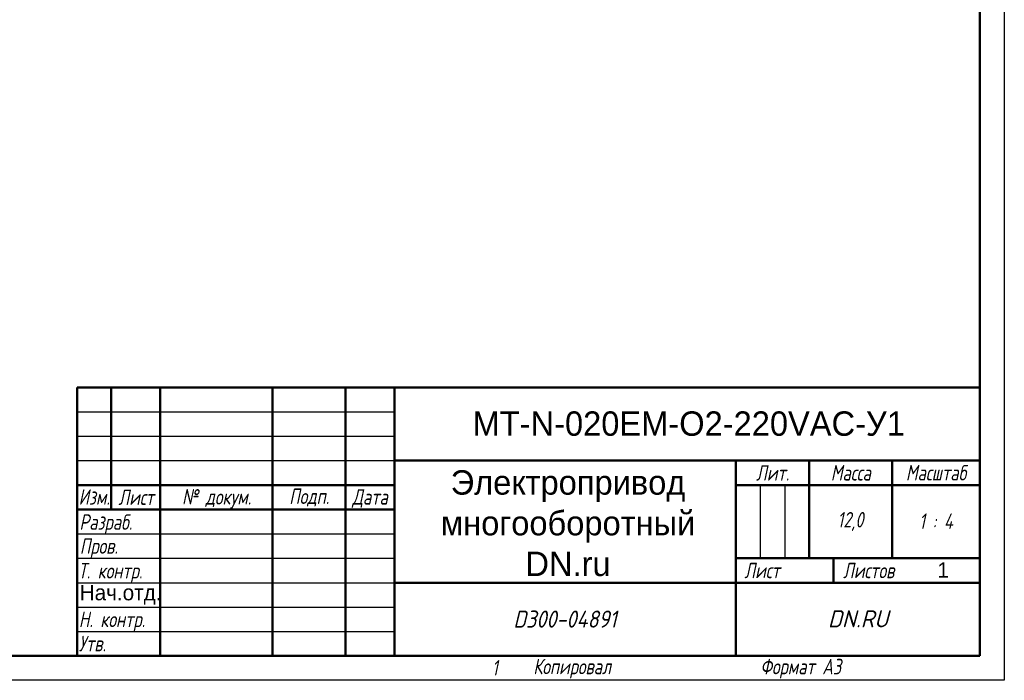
# Model space of a CAD drawing. Header units: millimetres. Extents: x 0 to 1680, y 0 to 1188.
# Tile 14 of 27: x 873 to 1680, y 0 to 541. Entities that reach past the tile are written whole.
import ezdxf
from ezdxf.enums import TextEntityAlignment as Align

# ---------------------------------------------------------------- set-up
doc = ezdxf.new("R2018")
doc.units = ezdxf.units.MM
doc.header["$LTSCALE"] = 4
doc.layers.add('Заголовок (ГОСТ)', color=7, linetype='Continuous', lineweight=50)
doc.layers.add('Кромка (ГОСТ)', color=7, linetype='Continuous', lineweight=50)
doc.styles.add('Альтернативный текст (ГОСТ)', font='arial.ttf', dxfattribs={"width": 0.8})
doc.styles.add('Стиль текста110', font='GOST Common Italic.ttf', dxfattribs={"width": 0.8})
doc.styles.add('Стиль текста112', font='GOST Common Italic.ttf', dxfattribs={"width": 0.8})
doc.styles.add('Стиль текста120', font='GOST Common Italic.ttf', dxfattribs={"width": 0.9})
doc.styles.add('Стиль текста137', font='GOST Common Italic.ttf', dxfattribs={"width": 0.7})
doc.styles.add('Стиль текста139', font='GOST Common Italic.ttf', dxfattribs={"width": 0.7})
doc.styles.add('Стиль текста81', font='GOST Common Italic.ttf', dxfattribs={"width": 0.8})
doc.styles.add('Стиль текста87', font='GOST Common Italic.ttf')

# ---------------------------------------------------------------- blocks, each defined once
blk = doc.blocks.new('Рамки ГОСТ - Рамка')
at = {"layer": 'Кромка (ГОСТ)', "lineweight": 25}
for p, q in [((420, 297), (420, 0)), ((420, 0), (0, 0))]:
    blk.add_line(p, q, dxfattribs=at)
at = {"layer": 'Кромка (ГОСТ)'}
for p, q in [((415, 5), (415, 292)), ((20, 5), (415, 5))]:
    blk.add_line(p, q, dxfattribs=at)
at = {"layer": 'Кромка (ГОСТ)', "char_height": 3.17, "attachment_point": 1, "style": 'Альтернативный текст (ГОСТ)'}
for s, insert, width in [('\\fGOST Common|b0|i1;{\\H3.1700;1}', (315, 4.14), 6.6287), ('\\fGOST Common|b0|i1;{\\H3.1700;Формат А3}', (370, 4.39), 25.2103)]:
    blk.add_mtext(s, dxfattribs=dict(at, insert=insert, width=width))
blk = doc.blocks.new('Основные надписи ГОСТ - Форма 1')
at = {"layer": 'Заголовок (ГОСТ)'}
for p, q in [((0, 55), (185, 55)), ((0, 0), (0, 55)), ((0, 0), (0, 55)), ((7, 55), (7, 30)), ((17, 55), (17, 0)), ((40, 55), (40, 0)), ((55, 55), (55, 0)), ((65, 55), (65, 0)), ((185, 0), (185, 55)), ((65, 40), (185, 40)), ((135, 40), (135, 0)), ((150, 40), (150, 20)), ((167, 40), (167, 20)), ((0, 35), (65, 35)), ((135, 35), (185, 35)), ((0, 30), (65, 30)), ((135, 20), (185, 20)), ((155, 20), (155, 15)), ((65, 15), (185, 15)), ((185, 0), (0, 0))]:
    blk.add_line(p, q, dxfattribs=at)
at = {"layer": 'Заголовок (ГОСТ)', "linetype": 'Continuous', "lineweight": 25}
for p, q in [((0, 50), (65, 50)), ((0, 45), (65, 45)), ((0, 40), (65, 40)), ((140, 35), (140, 20)), ((145, 35), (145, 20)), ((0, 25), (65, 25)), ((0, 20), (65, 20)), ((0, 15), (65, 15)), ((0, 10), (65, 10)), ((0, 5), (65, 5))]:
    blk.add_line(p, q, dxfattribs=at)
at = {"layer": 'Заголовок (ГОСТ)', "style": 'Альтернативный текст (ГОСТ)'}
for s, insert, char_height, width, attachment_point in [('\\fGOST Common|b0|i1;{\\H3.1700;Лит.}', (142.52, 37.49), 3.17, 14.9766, 5), ('\\fGOST Common|b0|i1;{\\H3.1700;Масса}', (158.55, 37.51), 3.17, 16.9878, 5), ('\\fGOST Common|b0|i1;{\\H3.1700;Масштаб}', (176.02, 37.53), 3.17, 17.8316, 5), ('\\fGOST Common|b0|i1;{\\H3.1700;Изм.}', (3.5, 32.56), 3.17, 6.9635, 5), ('\\fGOST Common|b0|i1;{\\H3.1700;Лист}', (12.1, 32.5), 3.17, 10.0029, 5), ('\\A0;\\fGOST Common|b0|i1;{\\H3.1700;№ докум.}', (28.58, 32.16), 3.17, 22.9069, 5), ('\\fGOST Common|b0|i1;{\\H3.1700;Подп.}', (47.56, 32.45), 3.17, 14.879, 5), ('\\fGOST Common|b0|i1;{\\H3.1700;Дата}', (60.02, 32.24), 3.17, 9.9614, 5), ('\\fGOST Common|b0|i1;{\\H3.1700;Разраб.}', (0.47, 27), 3.17, 16.9971, 4), ('\\fGOST Common|b0|i1;{\\H3.1700;12,0}', (158.47, 27.53), 3.17, 17.0435, 5), ('\\fGOST Common|b0|i1;{\\H3.1700;1 : 4}', (176, 27.6), 3.17, 17.9476, 5), ('\\fGOST Common|b0|i1;{\\H3.1700;Пров.}', (0.56, 22.08), 3.17, 17.0192, 4), ('\\A0;\\fGOST Common|b0|i1;{\\H3.1700;Т. контр.}', (0.23, 17.01), 3.17, 16.9554, 4), ('\\fGOST Common|b0|i1;{\\H3.1700;Лист}', (140.37, 17.5), 3.17, 10.5071, 5), ('\\fGOST Common|b0|i1;{\\H3.1700;Листов}', (162.21, 17.5), 3.17, 14.3668, 5), ('\\A1;', (150.6, 17.54), 3.17, 8.8313, 5), ('\\fGOST Common|b0|i1;{\\H3.1700;Н. контр.}', (0.36, 7.05), 3.17, 16.9999, 4), ('\\fGOST Common|b0|i1;\\W0.90;{\\H3.5000;D300-04891}', (99.98, 7.54), 3.5, 67.2576, 5), ('\\fGOST Common|b0|i1;\\W1.00;{\\H3.5000;DN.RU}', (160.02, 7.6), 3.5, 49.9832, 5), ('\\fGOST Common|b0|i1;{\\H3.1700;Утв.}', (0.34, 2.52), 3.17, 17.0083, 4), ('\\fGOST Common|b0|i1;{\\H3.1700;Копировал}', (93.48, -0.59), 3.17, 19.7871, 1)]:
    blk.add_mtext(s, dxfattribs=dict(at, insert=insert, char_height=char_height, width=width, attachment_point=attachment_point))
at = {"layer": 'Заголовок (ГОСТ)'}
for tag, height, style, p in [('Изм1', 2.89, 'Стиль текста137', (3.51, 52.52)), ('Лист1', 2.89, 'Стиль текста137', (12.03, 52.52)), ('Докум1', 2.89, 'Стиль текста137', (28.54, 52.48)), ('ОБОЗНАЧЕНИЕ', 5, 'Стиль текста87', (125.33, 47.56)), ('Изм2', 2.89, 'Стиль текста137', (3.5, 47.52)), ('Лист2', 2.89, 'Стиль текста137', (12.01, 47.5)), ('Докум2', 2.89, 'Стиль текста137', (28.53, 47.5)), ('Изм3', 2.89, 'Стиль текста137', (3.5, 42.5)), ('Лист3', 2.89, 'Стиль текста137', (12.01, 42.51)), ('Докум3', 2.89, 'Стиль текста137', (28.51, 42.48)), ('Изм4', 2.89, 'Стиль текста137', (3.51, 37.5)), ('Лист4', 2.89, 'Стиль текста137', (12, 37.53)), ('Докум4', 2.89, 'Стиль текста137', (28.51, 37.52)), ('НАИМЕНОВАНИЕ', 5, 'Стиль текста110', (100.59, 27.16)), ('Литера', 3.5, 'Стиль текста81', (137.52, 27.25)), ('Литера2', 3.5, 'Стиль текста81', (142.51, 27.22)), ('Литера3', 3.5, 'Стиль текста81', (147.52, 27.21)), ('Тип_документа', 3.17, 'Стиль текста112', (100.08, 17.56)), ('Листов', 3.17, 'Стиль текста112', (177.46, 17.58))]:
    blk.add_attdef(tag, text='', height=height, dxfattribs=dict(at, style=style)).set_placement(p, align=Align.MIDDLE_CENTER)
for tag, height, style, p in [('Подп1', 2.89, 'Стиль текста137', (40.01, 52.51)), ('Дата1', 2, 'Стиль текста139', (55.01, 52.51)), ('Подп2', 2.89, 'Стиль текста137', (40.01, 47.5)), ('Дата2', 2, 'Стиль текста139', (55.01, 47.49)), ('Подп3', 2.89, 'Стиль текста137', (40.01, 42.51)), ('Дата3', 2, 'Стиль текста139', (55.02, 42.52)), ('Подп4', 2.89, 'Стиль текста137', (40.01, 37.51)), ('Дата4', 2, 'Стиль текста139', (55.02, 37.51)), ('ПРОВЕРИЛ', 3.17, 'Стиль текста112', (17.41, 22.53)), ('Проверил_Подп.', 2.89, 'Стиль текста137', (40.05, 22.52)), ('ДАТА_ПРОВЕРКИ', 2, 'Стиль текста139', (55.02, 22.51)), ('ТЕХНОЛОГ', 3.17, 'Стиль текста112', (17.33, 17.54)), ('Технолог_Подп.', 2.89, 'Стиль текста137', (40.05, 17.51)), ('Технолог_Дата', 2, 'Стиль текста139', (55.01, 17.5)), ('Должность_руководителя', 3.17, 'Стиль текста112', (0.52, 12.51)), ('НАЧ._ОТДЕЛА', 3.17, 'Стиль текста112', (17.46, 12.45)), ('Руководитель_Подп.', 2.89, 'Стиль текста137', (40.01, 12.5)), ('Руководитель_Дата', 2, 'Стиль текста139', (55.01, 12.51)), ('НОРМОКОНТРОЛЬ', 3.17, 'Стиль текста112', (17.37, 7.48)), ('Нормоконтроль_Подп.', 2.89, 'Стиль текста137', (40.05, 7.52)), ('ДАТА_НОРМОКОНТРОЛЯ', 2, 'Стиль текста139', (55.02, 7.51)), ('УТВЕРДИЛ', 3.17, 'Стиль текста112', (17.4, 2.51)), ('Утвердил_Подп.', 2.89, 'Стиль текста137', (40.05, 2.51)), ('ДАТА_УТВЕРЖДЕНИЯ', 2, 'Стиль текста139', (55.01, 2.5))]:
    blk.add_attdef(tag, text='', height=height, dxfattribs=dict(at, style=style)).set_placement(p, align=Align.MIDDLE_LEFT)
at = {"layer": 'Заголовок (ГОСТ)', "style": 'Стиль текста120'}
for tag, p in [('Материал_Наим.', (133.71, 9.75)), ('Материал_ГОСТ', (134.04, 4.06))]:
    blk.add_attdef(tag, text='', height=3.5, dxfattribs=at).set_placement(p, align=Align.MIDDLE_RIGHT)

msp = doc.modelspace()

# ---------------------------------------------------------------- block references
at = {"xscale": 4, "yscale": 4, "zscale": 4}
msp.add_blockref('Рамки ГОСТ - Рамка', (0, 0), dxfattribs=at)
ref = msp.add_blockref('Основные надписи ГОСТ - Форма 1', (920, 20), dxfattribs=dict(xscale=4, yscale=4, zscale=4))
lines = msp.add_mtext('Нач.отд.', dxfattribs={"layer": 'Заголовок (ГОСТ)', "insert": (922.086, 70.057), "char_height": 12.68, "width": 65.90385, "attachment_point": 4, "style": 'Стиль текста112'})
ref.add_attrib('Должность_руководителя', '', (922.086, 70.057)).embed_mtext(lines)
lines = msp.add_mtext('MT-N-020EM-O2-220VAC-У1', dxfattribs={"layer": 'Заголовок (ГОСТ)', "insert": (1421.302, 210.236), "char_height": 20, "width": 479.37184, "attachment_point": 5, "style": 'Стиль текста87'})
ref.add_attrib('ОБОЗНАЧЕНИЕ', '', (1421.302, 210.236)).embed_mtext(lines)
lines = msp.add_mtext('Электропривод многооборотный DN.ru', dxfattribs={"layer": 'Заголовок (ГОСТ)', "insert": (1322.373, 128.656), "char_height": 20, "width": 278.43713, "attachment_point": 5, "style": 'Стиль текста110'})
ref.add_attrib('НАИМЕНОВАНИЕ', '', (1322.373, 128.656)).embed_mtext(lines)
lines = msp.add_mtext('1', dxfattribs={"layer": 'Заголовок (ГОСТ)', "insert": (1629.836, 90.316), "char_height": 12.68, "width": 59.86126, "attachment_point": 5, "style": 'Стиль текста112'})
ref.add_attrib('Листов', '', (1629.836, 90.316)).embed_mtext(lines)

doc.saveas('drawing.dxf')
